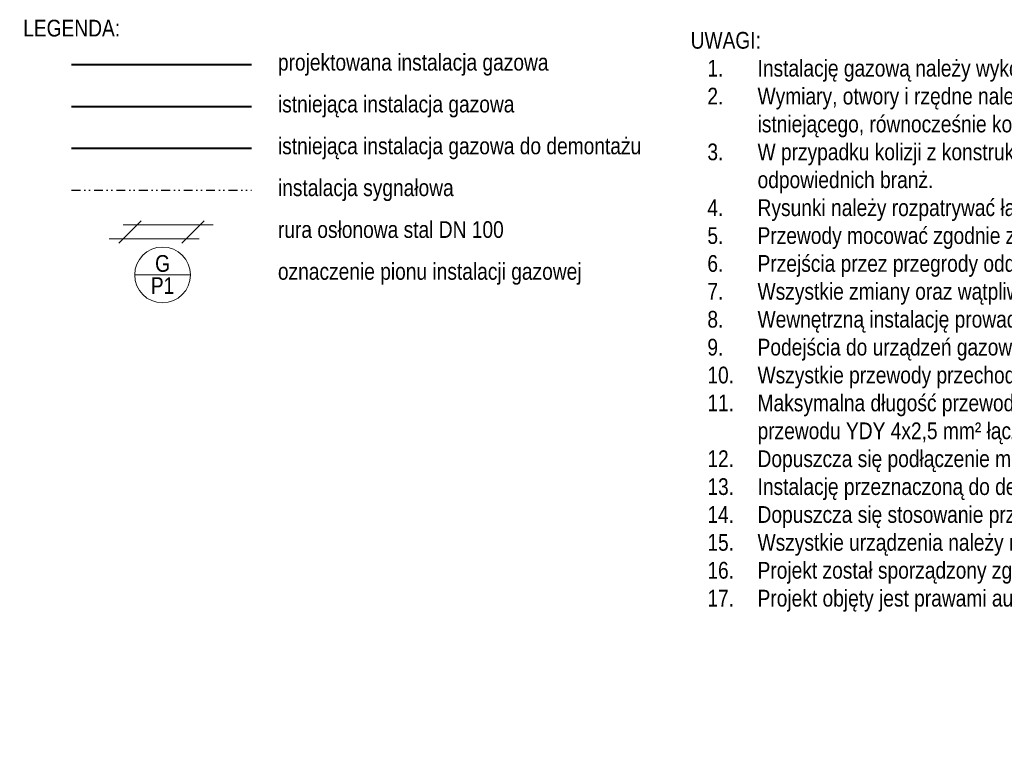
# Model space of a CAD drawing. Header units: centimetres. Extents: x 1912 to 37354, y 4932 to 6633.
# Tile 2 of 236: x 6067 to 6774, y 5050 to 5571. Entities that reach past the tile are written whole.
import ezdxf
from ezdxf.enums import TextEntityAlignment as Align
from ezdxf.lldxf.tags import DXFTag

# ---------------------------------------------------------------- set-up
doc = ezdxf.new("R2010")
doc.units = ezdxf.units.CM
doc.linetypes.add('DIVIDE2', pattern=[15.875, 6.35, -3.175, 0, -3.175, 0, -3.175])
for name, color, linetype, lineweight in [('IS_Gaz', 40, 'Continuous', 40), ('IS_Opis', 250, 'Continuous', 9), ('IS_sygnał', 210, 'DIVIDE2', 25), ('IS_Zimna_woda', 5, 'SOLID', 40)]:
    doc.layers.add(name, color=color, linetype=linetype, lineweight=lineweight)
doc.styles.add('styl1', font='ARIALN.TTF')
tags = doc.linetypes.add('DASH', pattern=[15, 10, -5]).pattern_tags.tags
tags[6:7] = [DXFTag(74, 4), DXFTag(75, 0), DXFTag(340, '0'), DXFTag(46, 0.0), DXFTag(50, 0.0), DXFTag(44, 0.0), DXFTag(45, 0.0)]
tags[4:5] = [DXFTag(74, 4), DXFTag(75, 0), DXFTag(340, '0'), DXFTag(46, 0.0), DXFTag(50, 0.0), DXFTag(44, 0.0), DXFTag(45, 0.0)]
tags = doc.linetypes.add('SOLID', pattern=[10, 10, 0]).pattern_tags.tags
tags[6:7] = [DXFTag(74, 4), DXFTag(75, 0), DXFTag(340, '0'), DXFTag(46, 0.0), DXFTag(50, 0.0), DXFTag(44, 0.0), DXFTag(45, 0.0)]
tags[4:5] = [DXFTag(74, 4), DXFTag(75, 0), DXFTag(340, '0'), DXFTag(46, 0.0), DXFTag(50, 0.0), DXFTag(44, 0.0), DXFTag(45, 0.0)]

# ---------------------------------------------------------------- blocks, each defined once
blk = doc.blocks.new('A$C0F5130B6')
at = {"layer": 'IS_Opis'}
for p, q in [((-19.37, 2.95), (-35.28, -12.95)), ((-32.33, 0), (32.33, 0)), ((25.85, 2.95), (9.94, -12.95)), ((-42.33, -10), (22.33, -10))]:
    blk.add_line(p, q, dxfattribs=at)
blk = doc.blocks.new('piongazowyp1')
at = {"layer": 'IS_Zimna_woda', "linetype": 'ByBlock', "lineweight": 15}
blk.add_line((0, 20), (40, 20), dxfattribs=at)
blk.add_circle((20, 20), 20, dxfattribs=at)
at = {"layer": 'IS_Zimna_woda', "lineweight": 15, "style": 'styl1'}
for tag, p in [('G', (20, 22.25)), ('P1', (20, 6.36))]:
    blk.add_attdef(tag, text='', height=12, dxfattribs=at).set_placement(p, align=Align.CENTER)

msp = doc.modelspace()

# ---------------------------------------------------------------- linework, layer by layer
at = {"layer": 'IS_Gaz'}
msp.add_line((6104.7, 5538.98), (6233.67, 5538.98), dxfattribs=at)
at = {"layer": 'IS_Gaz', "color": 18, "true_color": 0x000000}
msp.add_line((6104.7, 5508.98), (6233.67, 5508.98), dxfattribs=at)
at = {"layer": 'IS_Gaz', "color": 18, "linetype": 'DASH', "true_color": 0x000000}
msp.add_line((6104.7, 5478.98), (6233.67, 5478.98), dxfattribs=at)
at = {"layer": 'IS_sygnał'}
msp.add_line((6104.7, 5448.98), (6233.67, 5448.98), dxfattribs=at)

# ---------------------------------------------------------------- block references
at = {"layer": 'IS_Gaz'}
msp.add_blockref('A$C0F5130B6', (6173.9, 5423.98), dxfattribs=at)
at = {"layer": 'IS_Opis'}
msp.add_blockref('piongazowyp1', (6149.92, 5368.14), dxfattribs=at).add_auto_attribs({'G': 'G', 'P1': 'P1'})

# ---------------------------------------------------------------- texts
at = {"layer": 'IS_Opis', "linetype": 'SOLID', "insert": (6104.7, 5558.98), "char_height": 12, "attachment_point": 8, "style": 'styl1'}
msp.add_mtext('\\pxql;{\\fArial Narrow|b0|i0|c238|p34;LEGENDA:}', dxfattribs=at)
at = {"layer": 'IS_Opis', "ltscale": 2, "insert": (6548.69, 5562.41), "char_height": 12, "attachment_point": 1, "style": 'styl1'}
msp.add_mtext_dynamic_manual_height_columns('\\pxql;UWAGI: \\P\\pi-3,l4,t4;1.^IInstalację gazową należy wykonać zgodnie z niniejszą dokumentacją.\\P2.^IWymiary, otwory i rzędne należy sprawdzić na budowie, a w przypadku wystąpienia różnic, projektowaną instalację należy dostosować do stanu istniejącego, równocześnie koordynując zmiany z projektem.\\P3.^IW przypadku kolizji z konstrukcją budynku lub innymi instalacjami, należy rozwiązywać je bezpośrednio na budowie w porozumieniu z projektantami odpowiednich branż.\\P4.^IRysunki należy rozpatrywać łącznie z opisem technicznym.\\P5.^IPrzewody mocować zgodnie z zaleceniami producenta.\\P6.^IPrzejścia przez przegrody oddzielenia pożarowego należy wykonać zgodnie z przepisami w klasie odporności danej przegrody.\\P7.^IWszystkie zmiany oraz wątpliwości należy konsultować z projektantem.\\P8.^IWewnętrzną instalację prowadzić niezakrytą w odległości 2cm od ściany.\\P9.^IPodejścia do urządzeń gazowych poprzedzić zaworem odcinającym na wysokości co najmniej 70cm.\\P10.^IWszystkie przewody przechodzące przez przegrody budowlane należy prowadzić w rurze osłonowej.\\P11.^IMaksymalna długość przewodu YDY 2x2,5 mm² łączącego moduł alarmowy MD-2.Z z zaworem MAG-3 wynosi 22m, natomiast maksymalna długość przewodu YDY 4x2,5 mm² łączącego moduł alarmowy MD-2.Z z zaworem MAG-3 z dodatkową puszką Pz2 wynosi 44m.\\P12.^IDopuszcza się podłączenie maksymalnie dwóch detektorów gazowych do modułu sterującego.\\P13.^IInstalację przeznaczoną do demontażu należy w całości zdemontować oraz zutylizować.\\P14.^IDopuszcza się stosowanie przewodów sygnałowych innych producentów, będących odpowiednikami przewodów dobranych w projekcie.\\P15.^IWszystkie urządzenia należy montować zgodnie z wytycznymi producenta.\\P16.^IProjekt został sporządzony zgodnie z wytycznymi Inwestora dotyczących zastosowanych technologii aktualnych podczas sporządzania projektu.\\P17.^IProjekt objęty jest prawami autorskimi - kopiowanie oraz powielanie materiałów bez zgody projektanta jest zabronione.', width=969.2554, gutter_width=12.5, heights=[0], dxfattribs=at)
at = {"layer": 'IS_Opis', "char_height": 12, "attachment_point": 1, "style": 'styl1'}
for s, width, insert in [('\\pxql;projektowana instalacja gazowa', 201.4499, (6252.66, 5546.69)), ('\\pxql;istniejąca instalacja gazowa', 201.4499, (6252.66, 5516.69)), ('\\pxql;istniejąca instalacja gazowa do demontażu', 263.6794, (6252.66, 5486.69)), ('\\pxql;instalacja sygnałowa', 274.2108, (6252.66, 5456.69)), ('rura osłonowa stal DN 100', 201.4499, (6252.66, 5426.69)), ('\\A1;oznaczenie pionu instalacji gazowej', 232.2169, (6252.66, 5396.69))]:
    msp.add_mtext_dynamic_manual_height_columns(s, width=width, gutter_width=12.5, heights=[0], dxfattribs=dict(at, insert=insert))

doc.saveas('drawing.dxf')
